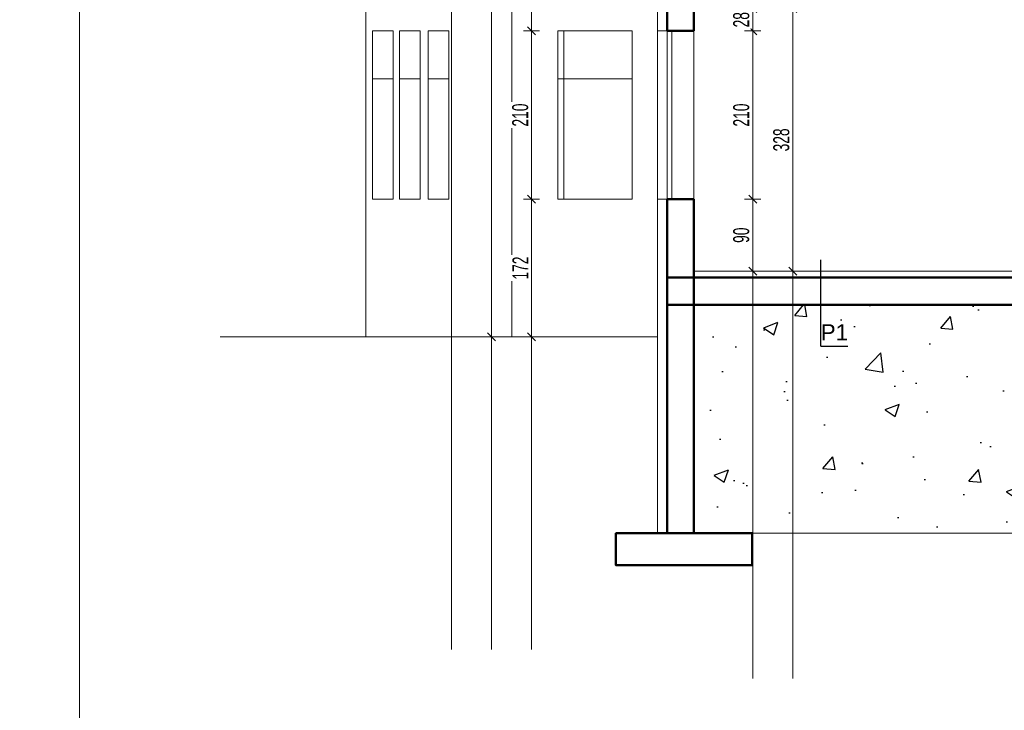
# Model space of a CAD drawing. Header units: millimetres. Extents: x 72202 to 304796, y 21658 to 519946.
# Tile 36 of 139: x 207679 to 208908, y 200618 to 201480. Entities that reach past the tile are written whole.
import ezdxf

# ---------------------------------------------------------------- set-up
doc = ezdxf.new("R2010")
doc.units = ezdxf.units.MM
doc.layers.get('0').update_dxf_attribs({"color": 253})
doc.layers.get('Defpoints').update_dxf_attribs({"color": 253})
for name, color, linetype, lineweight in [('linia - cienka', 253, 'Continuous', 25), ('linia - gruba - projektowana', 253, 'Continuous', 50), ('linia - ściany do wyburzenia', 253, 'Continuous', 5), ('LINIA CIENKA', 7, 'Continuous', 13), ('LINIA WYMIAROWANIE', 253, 'Continuous', 9), ('OPISY', 253, 'Continuous', 9)]:
    doc.layers.add(name, color=color, linetype=linetype, lineweight=lineweight)
doc.layers.add('LINIA-NIE DRUKOWAĆ', color=253, linetype='Continuous', lineweight=20, plot=False)
doc.styles.add('simplex', font='arial.ttf')
doc.styles.get("Standard").update_dxf_attribs({"font": 'ARIALN.TTF', "width": 0.75})
doc.dimstyles.new('sebek100', dxfattribs={"dimtxt": 17, "dimasz": 10, "dimexe": 10, "dimexo": 20, "dimgap": 4, "dimtad": 1, "dimrnd": 0.5, "dimtxsty": 'Standard', "dimblk": 'OBLIQUE', "dimcen": 8, "dimclre": 1, "dimazin": 0, "dimtm": 1e-09, "dimtfac": 1, "dimtix": 1, "dimtmove": 1, "dimatfit": 3, "dimldrblk": 'zas', "dimfxl": 10, "dimfxlon": 1, "dimtolj": 2, "dimlwd": -1, "dimlwe": -1, "dimarcsym": 0})

# ---------------------------------------------------------------- blocks, each defined once
blk = doc.blocks.new('_Oblique')
at = {"color": 0, "linetype": 'ByBlock', "lineweight": -2}
blk.add_line((-0.5, -0.5), (0.5, 0.5), dxfattribs=at)
blk = doc.blocks.new('*D227')
at = {"layer": 'Defpoints', "color": 0, "lineweight": -3, "ltscale": 4, "transparency": 16777216}
for p in [(208317.8, 201256), (208503.5, 201256), (208423.1, 201084)]:
    blk.add_point(p, dxfattribs=at)
at = {"layer": 'LINIA WYMIAROWANIE', "ltscale": 4, "transparency": 16777216}
for p, q in [((208327.8, 201256), (208307.8, 201256)), ((208327.8, 201084), (208307.8, 201084))]:
    blk.add_line(p, q, dxfattribs=at)
at = {"layer": 'LINIA WYMIAROWANIE', "color": 0, "ltscale": 4, "transparency": 16777216}
blk.add_line((208317.8, 201084), (208317.8, 201256), dxfattribs=at)
at = {"layer": 'LINIA WYMIAROWANIE', "color": 0, "ltscale": 4, "transparency": 16777216, "xscale": 10, "yscale": 10, "zscale": 10}
for p, rotation in [((208317.8, 201256), 90), ((208317.8, 201084), 270)]:
    blk.add_blockref('_Oblique', p, dxfattribs=dict(at, rotation=rotation))
at = {"layer": 'LINIA WYMIAROWANIE', "color": 0, "lineweight": -3, "ltscale": 4, "transparency": 16777216, "insert": (208303.8, 201170), "char_height": 20, "attachment_point": 5, "rotation": 90, "bg_fill": 3, "box_fill_scale": 1.1, "bg_fill_color": 256, "bg_fill_true_color": 13158600, "bg_fill_transparency": 0}
blk.add_mtext('\\A2;172', dxfattribs=at)
blk = doc.blocks.new('zas')
blk = doc.blocks.new('*D228')
at = {"layer": 'Defpoints', "color": 0, "lineweight": -3, "ltscale": 4, "transparency": 16777216}
for p in [(208317.8, 201466), (208503.5, 201466), (208503.5, 201256)]:
    blk.add_point(p, dxfattribs=at)
at = {"layer": 'LINIA WYMIAROWANIE', "ltscale": 4, "transparency": 16777216}
for p, q in [((208327.8, 201466), (208307.8, 201466)), ((208327.8, 201256), (208307.8, 201256))]:
    blk.add_line(p, q, dxfattribs=at)
at = {"layer": 'LINIA WYMIAROWANIE', "color": 0, "ltscale": 4, "transparency": 16777216}
blk.add_line((208317.8, 201256), (208317.8, 201466), dxfattribs=at)
at = {"layer": 'LINIA WYMIAROWANIE', "color": 0, "ltscale": 4, "transparency": 16777216, "xscale": 10, "yscale": 10, "zscale": 10}
for p, rotation in [((208317.8, 201466), 90), ((208317.8, 201256), 270)]:
    blk.add_blockref('_Oblique', p, dxfattribs=dict(at, rotation=rotation))
at = {"layer": 'LINIA WYMIAROWANIE', "color": 0, "lineweight": -3, "ltscale": 4, "transparency": 16777216, "insert": (208303.6, 201361), "char_height": 20, "attachment_point": 5, "rotation": 90, "bg_fill": 3, "box_fill_scale": 1.1, "bg_fill_color": 256, "bg_fill_true_color": 13158600, "bg_fill_transparency": 0}
blk.add_mtext('\\A2;210', dxfattribs=at)
blk = doc.blocks.new('*D229')
at = {"layer": 'Defpoints', "color": 0, "lineweight": -3, "ltscale": 4, "transparency": 16777216}
for p in [(208317.8, 201626), (208503.5, 201626), (208503.5, 201466)]:
    blk.add_point(p, dxfattribs=at)
at = {"layer": 'LINIA WYMIAROWANIE', "ltscale": 4, "transparency": 16777216}
for p, q in [((208327.8, 201626), (208307.8, 201626)), ((208327.8, 201466), (208307.8, 201466))]:
    blk.add_line(p, q, dxfattribs=at)
at = {"layer": 'LINIA WYMIAROWANIE', "color": 0, "ltscale": 4, "transparency": 16777216}
blk.add_line((208317.8, 201466), (208317.8, 201626), dxfattribs=at)
at = {"layer": 'LINIA WYMIAROWANIE', "color": 0, "ltscale": 4, "transparency": 16777216, "xscale": 10, "yscale": 10, "zscale": 10}
for p, rotation in [((208317.8, 201626), 90), ((208317.8, 201466), 270)]:
    blk.add_blockref('_Oblique', p, dxfattribs=dict(at, rotation=rotation))
at = {"layer": 'LINIA WYMIAROWANIE', "color": 0, "lineweight": -3, "ltscale": 4, "transparency": 16777216, "insert": (208303.6, 201546), "char_height": 20, "attachment_point": 5, "rotation": 90, "bg_fill": 3, "box_fill_scale": 1.1, "bg_fill_color": 256, "bg_fill_true_color": 13158600, "bg_fill_transparency": 0}
blk.add_mtext('\\A2;160', dxfattribs=at)
blk = doc.blocks.new('*D234')
at = {"layer": 'Defpoints', "color": 0, "lineweight": -3, "ltscale": 4, "transparency": 16777216}
for p in [(208267.8, 202448), (208418.4, 202448), (208434.8, 201084)]:
    blk.add_point(p, dxfattribs=at)
at = {"layer": 'LINIA WYMIAROWANIE', "ltscale": 4, "transparency": 16777216}
for p, q in [((208277.8, 202448), (208257.8, 202448)), ((208277.8, 201084), (208257.8, 201084))]:
    blk.add_line(p, q, dxfattribs=at)
at = {"layer": 'LINIA WYMIAROWANIE', "color": 0, "ltscale": 4, "transparency": 16777216}
blk.add_line((208267.8, 201084), (208267.8, 202448), dxfattribs=at)
at = {"layer": 'LINIA WYMIAROWANIE', "color": 0, "ltscale": 4, "transparency": 16777216, "xscale": 10, "yscale": 10, "zscale": 10}
for p, rotation in [((208267.8, 202448), 90), ((208267.8, 201084), 270)]:
    blk.add_blockref('_Oblique', p, dxfattribs=dict(at, rotation=rotation))
at = {"layer": 'LINIA WYMIAROWANIE', "color": 0, "lineweight": -3, "ltscale": 4, "transparency": 16777216, "insert": (208253.6, 201766), "char_height": 20, "attachment_point": 5, "rotation": 90, "bg_fill": 3, "box_fill_scale": 1.1, "bg_fill_color": 256, "bg_fill_true_color": 13158600, "bg_fill_transparency": 0}
blk.add_mtext('\\A2;1364', dxfattribs=at)
blk = doc.blocks.new('*D235')
at = {"layer": 'Defpoints', "color": 0, "lineweight": -3, "ltscale": 4, "transparency": 16777216}
for p in [(208520.1, 201256), (208593.7, 201256), (208704.4, 201166)]:
    blk.add_point(p, dxfattribs=at)
at = {"layer": 'LINIA WYMIAROWANIE', "ltscale": 4, "transparency": 16777216}
for p, q in [((208583.7, 201256), (208603.7, 201256)), ((208603.7, 201166), (208583.7, 201166))]:
    blk.add_line(p, q, dxfattribs=at)
at = {"layer": 'LINIA WYMIAROWANIE', "color": 0, "ltscale": 4, "transparency": 16777216}
blk.add_line((208593.7, 201166), (208593.7, 201256), dxfattribs=at)
at = {"layer": 'LINIA WYMIAROWANIE', "color": 0, "ltscale": 4, "transparency": 16777216, "xscale": 10, "yscale": 10, "zscale": 10}
for p, rotation in [((208593.7, 201256), 90), ((208593.7, 201166), 270)]:
    blk.add_blockref('_Oblique', p, dxfattribs=dict(at, rotation=rotation))
at = {"layer": 'LINIA WYMIAROWANIE', "color": 0, "lineweight": -3, "ltscale": 4, "transparency": 16777216, "insert": (208579.5, 201211), "char_height": 20, "attachment_point": 5, "rotation": 90, "bg_fill": 3, "box_fill_scale": 1.1, "bg_fill_color": 256, "bg_fill_true_color": 13158600, "bg_fill_transparency": 0}
blk.add_mtext('\\A2;90', dxfattribs=at)
blk = doc.blocks.new('*D236')
at = {"layer": 'Defpoints', "color": 0, "lineweight": -3, "ltscale": 4, "transparency": 16777216}
for p in [(208520.1, 201466), (208593.7, 201466), (208520.1, 201256)]:
    blk.add_point(p, dxfattribs=at)
at = {"layer": 'LINIA WYMIAROWANIE', "ltscale": 4, "transparency": 16777216}
for p, q in [((208583.7, 201466), (208603.7, 201466)), ((208583.7, 201256), (208603.7, 201256))]:
    blk.add_line(p, q, dxfattribs=at)
at = {"layer": 'LINIA WYMIAROWANIE', "color": 0, "ltscale": 4, "transparency": 16777216}
blk.add_line((208593.7, 201256), (208593.7, 201466), dxfattribs=at)
at = {"layer": 'LINIA WYMIAROWANIE', "color": 0, "ltscale": 4, "transparency": 16777216, "xscale": 10, "yscale": 10, "zscale": 10}
for p, rotation in [((208593.7, 201466), 90), ((208593.7, 201256), 270)]:
    blk.add_blockref('_Oblique', p, dxfattribs=dict(at, rotation=rotation))
at = {"layer": 'LINIA WYMIAROWANIE', "color": 0, "lineweight": -3, "ltscale": 4, "transparency": 16777216, "insert": (208579.5, 201361), "char_height": 20, "attachment_point": 5, "rotation": 90, "bg_fill": 3, "box_fill_scale": 1.1, "bg_fill_color": 256, "bg_fill_true_color": 13158600, "bg_fill_transparency": 0}
blk.add_mtext('\\A2;210', dxfattribs=at)
blk = doc.blocks.new('*D237')
at = {"layer": 'Defpoints', "color": 0, "lineweight": -3, "ltscale": 4, "transparency": 16777216}
for p in [(208538.4, 201494), (208520.1, 201466)]:
    blk.add_point(p, dxfattribs=at)
at = {"layer": 'LINIA WYMIAROWANIE', "ltscale": 4, "transparency": 16777216}
for p, q in [((208583.7, 201494), (208603.7, 201494)), ((208583.7, 201466), (208603.7, 201466))]:
    blk.add_line(p, q, dxfattribs=at)
at = {"layer": 'LINIA WYMIAROWANIE', "color": 0, "ltscale": 4, "transparency": 16777216}
blk.add_line((208593.7, 201466), (208593.7, 201494), dxfattribs=at)
at = {"layer": 'LINIA WYMIAROWANIE', "color": 0, "ltscale": 4, "transparency": 16777216, "xscale": 10, "yscale": 10, "zscale": 10}
for p, rotation in [((208593.7, 201494), 90), ((208593.7, 201466), 270)]:
    blk.add_blockref('_Oblique', p, dxfattribs=dict(at, rotation=rotation))
at = {"layer": 'LINIA WYMIAROWANIE', "color": 0, "lineweight": -3, "ltscale": 4, "transparency": 16777216, "insert": (208579.5, 201480), "char_height": 20, "attachment_point": 5, "rotation": 90, "bg_fill": 3, "box_fill_scale": 1.1, "bg_fill_color": 256, "bg_fill_true_color": 13158600, "bg_fill_transparency": 0}
blk.add_mtext('\\A2;28', dxfattribs=at)
at = {"layer": 'Defpoints', "color": 0, "lineweight": -3, "ltscale": 4, "transparency": 16777216}
blk.add_point((208593.7, 201494), dxfattribs=at)
blk = doc.blocks.new('*D250')
at = {"layer": 'Defpoints', "color": 0, "lineweight": -3, "ltscale": 4, "transparency": 16777216}
for p in [(208550.6, 201494), (208552.5, 201166), (208643.7, 201166)]:
    blk.add_point(p, dxfattribs=at)
at = {"layer": 'LINIA WYMIAROWANIE', "ltscale": 4, "transparency": 16777216}
for p, q in [((208633.7, 201494), (208653.7, 201494)), ((208633.7, 201166), (208653.7, 201166))]:
    blk.add_line(p, q, dxfattribs=at)
at = {"layer": 'LINIA WYMIAROWANIE', "color": 0, "ltscale": 4, "transparency": 16777216}
blk.add_line((208643.7, 201494), (208643.7, 201166), dxfattribs=at)
at = {"layer": 'LINIA WYMIAROWANIE', "color": 0, "ltscale": 4, "transparency": 16777216, "xscale": 10, "yscale": 10, "zscale": 10}
for p, rotation in [((208643.7, 201494), 90), ((208643.7, 201166), 270)]:
    blk.add_blockref('_Oblique', p, dxfattribs=dict(at, rotation=rotation))
at = {"layer": 'LINIA WYMIAROWANIE', "color": 0, "lineweight": -3, "ltscale": 4, "transparency": 16777216, "insert": (208629.5, 201330), "char_height": 20, "attachment_point": 5, "rotation": 90, "bg_fill": 3, "box_fill_scale": 1.1, "bg_fill_color": 256, "bg_fill_true_color": 13158600, "bg_fill_transparency": 0}
blk.add_mtext('\\A2;328', dxfattribs=at)

msp = doc.modelspace()

# ---------------------------------------------------------------- hatches: boundary and pattern name
at = {"layer": 'linia - ściany do wyburzenia', "lineweight": -3, "ltscale": 1.2}
h = msp.add_hatch(dxfattribs=at)
h.set_pattern_fill('AR-CONC', color=256)
h.paths.add_polyline_path([(208643.728, 201124.042), (208643.728, 200839.042), (209156.772, 200839.042), (209156.772, 201124.042)])
h.paths.add_polyline_path([(208593.728, 200839.042), (208643.728, 200839.042), (208643.728, 201124.042), (208593.728, 201124.042)])
h.paths.add_polyline_path([(208593.728, 201124.042), (208520.07, 201124.042), (208520.07, 200839.042), (208593.728, 200839.042)])
h.paths.add_polyline_path([(208675.125, 201068.928), (208719.3, 201068.928), (208719.3, 201110.143), (208675.125, 201110.143)], flags=24)

# ---------------------------------------------------------------- linework, layer by layer
at = {"layer": 'linia - cienka'}
for q in [(208678.972, 201180.397), (208712.478, 201072.669)]:
    msp.add_line((208678.972, 201072.669), q, dxfattribs=at)
at = {"layer": 'linia - gruba - projektowana'}
for p, q in [((208486.877, 201626.042), (208486.877, 201466.042)), ((208520.07, 201466.042), (208520.07, 201626.042)), ((208486.877, 201466.042), (208520.07, 201466.042)), ((208486.877, 201256.042), (208486.877, 200839.042)), ((208486.877, 201256.042), (208520.07, 201256.042)), ((208520.07, 200839.042), (208520.07, 201256.042)), ((208486.877, 201158.042), (210211.292, 201158.042)), ((208486.877, 201124.042), (210211.292, 201124.042)), ((208593.07, 200839.042), (208520.07, 200839.042))]:
    msp.add_line(p, q, dxfattribs=at)
msp.add_lwpolyline([(208593.07, 200839.042), (208423.07, 200839.042), (208423.07, 200799.042), (208593.07, 200799.042)], close=True, dxfattribs=at)
at = {"layer": 'LINIA CIENKA'}
for p, q in [((208110.967, 201084.042), (208110.967, 202448.042)), ((208293.106, 201084.042), (208293.106, 202448.042)), ((208475.047, 202448.042), (208475.047, 201100.917)), ((208144.902, 201466.042), (208119.057, 201466.042)), ((208119.057, 201256.042), (208119.057, 201466.042)), ((208144.902, 201466.042), (208144.902, 201256.042)), ((208178.824, 201466.042), (208152.979, 201466.042)), ((208152.979, 201256.042), (208152.979, 201466.042)), ((208178.824, 201466.042), (208178.824, 201256.042)), ((208214.522, 201466.042), (208188.677, 201466.042)), ((208188.677, 201256.042), (208188.677, 201466.042)), ((208214.522, 201466.042), (208214.522, 201256.042)), ((208350.486, 201466.042), (208350.486, 201256.042)), ((208443.296, 201466.042), (208350.486, 201466.042)), ((208358.093, 201466.042), (208358.093, 201256.042)), ((208443.296, 201466.042), (208443.296, 201256.042)), ((208486.877, 201466.042), (208475.047, 201466.042)), ((208486.877, 201466.042), (208486.877, 201256.042)), ((208492.877, 201466.042), (208492.877, 201256.042)), ((208520.07, 201466.042), (208520.07, 201256.042)), ((208144.902, 201406.042), (208119.057, 201406.042)), ((208178.824, 201406.042), (208152.979, 201406.042)), ((208214.522, 201406.042), (208188.677, 201406.042)), ((208443.296, 201406.042), (208350.486, 201406.042)), ((208144.902, 201256.042), (208119.057, 201256.042)), ((208178.824, 201256.042), (208152.979, 201256.042)), ((208214.522, 201256.042), (208188.677, 201256.042)), ((208443.296, 201256.042), (208350.486, 201256.042)), ((208486.877, 201256.042), (208475.047, 201256.042)), ((208520.07, 201166.042), (210178.292, 201166.042)), ((208475.047, 201124.042), (208475.047, 200839.042)), ((208475.047, 201084.042), (207928.886, 201084.042))]:
    msp.add_line(p, q, dxfattribs=at)
msp.add_lwpolyline([(207753.292, 200489.042), (207753.292, 203316.491), (211583.292, 203316.491), (211583.292, 200489.042)], close=True, dxfattribs=at)
at = {"layer": 'LINIA-NIE DRUKOWAĆ'}
for p, q in [((208217.818, 200694.042), (208217.818, 202771.022)), ((208267.818, 200694.042), (208267.818, 202771.022)), ((208317.818, 200694.042), (208317.818, 202771.022)), ((208593.728, 200657.542), (208593.728, 202734.522)), ((208643.728, 200657.542), (208643.728, 202734.522))]:
    msp.add_line(p, q, dxfattribs=at)
msp.add_lwpolyline([(208520.07, 201124.042), (209156.772, 201124.042), (209156.772, 200839.042), (208520.07, 200839.042)], close=True, dxfattribs=at)

# ---------------------------------------------------------------- texts
at = {"layer": 'OPISY', "insert": (208695.725, 201089.89), "char_height": 20, "width": 33.50597, "attachment_point": 5, "style": 'simplex'}
msp.add_mtext('P1', dxfattribs=at)

# ---------------------------------------------------------------- next in the draw order: dimensions: what is measured, and where the dimension line sits
at = {"layer": 'LINIA WYMIAROWANIE', "lineweight": -3, "ltscale": 4}
for base, p1, p2, picture, middle in [((208317.818, 201256.042), (208423.07, 201084.042), (208503.473, 201256.042), '*D227', (208303.777, 201170.042)), ((208593.728, 201256.042), (208704.361, 201166.042), (208520.07, 201256.042), '*D235', (208579.517, 201211.042))]:
    dim = msp.add_linear_dim(base=base, p1=p1, p2=p2, angle=90, dimstyle='sebek100', override={"dimtxt": 20, "dimrnd": 0, "dimclre": 256, "dimtfill": 1, "dimarcsym": 2}, dxfattribs=at)
    dim.commit()
    dim.dimension.update_dxf_attribs({"geometry": picture, "text_midpoint": middle})

# ---------------------------------------------------------------- next in the draw order: dimensions: what is measured, and where the dimension line sits
for base, p1, p2, picture, middle in [((208317.818, 201466.042), (208503.473, 201256.042), (208503.473, 201466.042), '*D228', (208303.607, 201361.042)), ((208593.728, 201466.042), (208520.07, 201256.042), (208520.07, 201466.042), '*D236', (208579.517, 201361.042))]:
    dim = msp.add_linear_dim(base=base, p1=p1, p2=p2, angle=90, dimstyle='sebek100', override={"dimtxt": 20, "dimrnd": 0, "dimclre": 256, "dimtfill": 1, "dimarcsym": 2}, dxfattribs=at)
    dim.commit()
    dim.dimension.update_dxf_attribs({"geometry": picture, "text_midpoint": middle})

# ---------------------------------------------------------------- next in the draw order: dimensions: what is measured, and where the dimension line sits
for base, p1, p2, picture, middle in [((208317.818, 201626.042), (208503.473, 201466.042), (208503.473, 201626.042), '*D229', (208303.607, 201546.042)), ((208593.728, 201494.042), (208520.07, 201466.042), (208538.432, 201494.042), '*D237', (208579.517, 201480.042))]:
    dim = msp.add_linear_dim(base=base, p1=p1, p2=p2, angle=90, dimstyle='sebek100', override={"dimtxt": 20, "dimrnd": 0, "dimclre": 256, "dimtfill": 1, "dimarcsym": 2}, dxfattribs=at)
    dim.commit()
    dim.dimension.update_dxf_attribs({"geometry": picture, "text_midpoint": middle})

# ---------------------------------------------------------------- next in the draw order: dimensions: what is measured, and where the dimension line sits
for base, p1, p2, picture, middle in [((208267.818, 202448.042), (208434.754, 201084.042), (208418.411, 202448.042), '*D234', (208253.607, 201766.042)), ((208643.728, 201166.042), (208550.594, 201494.042), (208552.509, 201166.042), '*D250', (208629.517, 201330.042))]:
    dim = msp.add_linear_dim(base=base, p1=p1, p2=p2, angle=90, dimstyle='sebek100', override={"dimtxt": 20, "dimrnd": 0, "dimclre": 256, "dimtfill": 1, "dimarcsym": 2}, dxfattribs=at)
    dim.commit()
    dim.dimension.update_dxf_attribs({"geometry": picture, "text_midpoint": middle})

# ---------------------------------------------------------------- next in the draw order: texts
at = {"layer": 'OPISY', "insert": (204489.934, 201305.261), "char_height": 30, "width": 345.78163, "attachment_point": 1}
msp.add_mtext('\\pi-90,l120,t120;POM. PORZĄDKOWE', dxfattribs=at)

doc.saveas('drawing.dxf')
